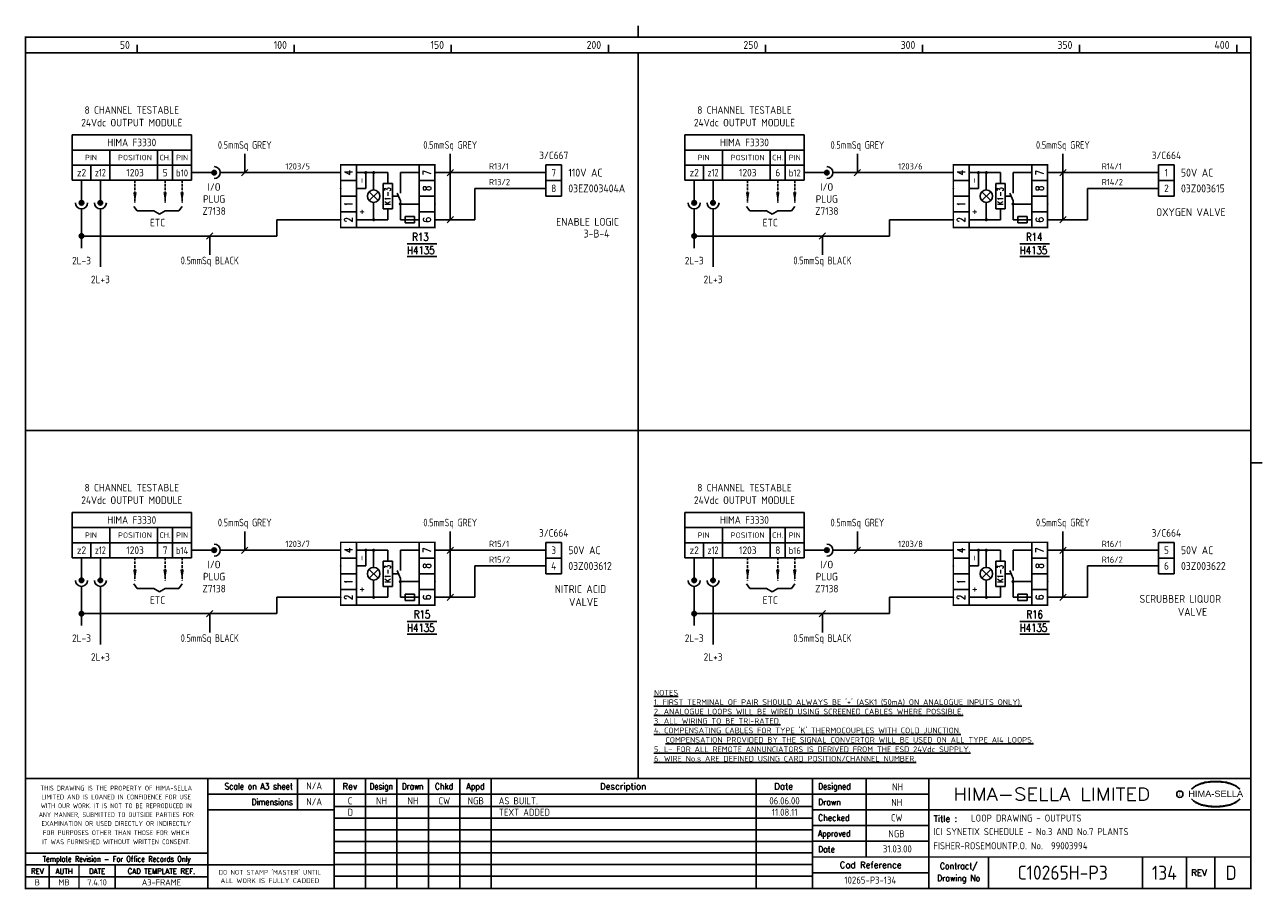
# Model space of a CAD drawing. Extents: x 14 to 408, y 0 to 275.
import ezdxf
from ezdxf.enums import TextEntityAlignment as Align

# ---------------------------------------------------------------- set-up
doc = ezdxf.new("R2010")
doc.units = 0
doc.header["$LTSCALE"] = 0.25
doc.header["$MEASUREMENT"] = 0
doc.header["$PDSIZE"] = 1
doc.linetypes.add('HIDDEN2', pattern=[4.7625, 3.175, -1.5875])
doc.layers.get('0').update_dxf_attribs({"color": 41, "linetype": 'CONTINUOUS'})
for name, color, linetype in [('00-DRG_FRAME', 12, 'CONTINUOUS'), ('01-DRAW', 7, 'CONTINUOUS'), ('02-TEXT', 2, 'CONTINUOUS'), ('051-TEXT', 2, 'CONTINUOUS'), ('117', 7, 'CONTINUOUS'), ('117-TEXT', 2, 'CONTINUOUS')]:
    doc.layers.add(name, color=color, linetype=linetype)
doc.styles.add('ARIAL', font='arial.ttf', dxfattribs={"height": 2.5})
doc.styles.add('ISO', font='iso.shx')
doc.styles.add('ROMAND', font='ROMAND')
doc.styles.add('romans', font='romans.shx', dxfattribs={"width": 0.8, "height": 2.5})

# ---------------------------------------------------------------- blocks, each defined once
blk = doc.blocks.new('A3-REVA')
at = {"layer": '051-TEXT', "style": 'ISO'}
for tag, p in [('DESIGNED', (292.01, 31.7)), ('A', (117.73, 27.28)), ('DES', (127.73, 27.28)), ('DRN', (137.73, 27.28)), ('CHKD', (147.73, 27.28)), ('APPD', (157.73, 27.28)), ('DATE', (256, 27.28)), ('DRAWN', (291.72, 26.77)), ('CHECKED', (291.72, 21.89)), ('APPD', (291.65, 16.79)), ('DATE', (291.92, 11.96))]:
    blk.add_attdef(tag, text='', height=2.25, dxfattribs=at).set_placement(p, align=Align.CENTER)
blk.add_attdef('DESCRIPTION', (165.03, 27.28), '', height=2.25, dxfattribs=at)
blk = doc.blocks.new('A3-REVB')
at = {"layer": '051-TEXT', "style": 'ISO'}
for tag, p in [('A', (124.85, -20.36)), ('DES', (134.85, -20.36)), ('DRN', (144.85, -20.36)), ('CHKD', (154.85, -20.36)), ('APPD', (164.85, -20.36)), ('DATE', (263.12, -20.36))]:
    blk.add_attdef(tag, text='', height=2.25, dxfattribs=at).set_placement(p, align=Align.CENTER)
blk.add_attdef('DESCRIPTION', (172.15, -20.36), '', height=2.25, dxfattribs=at)
blk = doc.blocks.new('A3-TITLE')
at = {"layer": '051-TEXT', "style": 'ISO'}
blk.add_attdef('TITLE_1', (315.46, 21.78), '', height=2.25, dxfattribs=at)
for tag, p in [('DRGNO', (376.96, 3.24)), ('REV.', (398.2, 3.24))]:
    blk.add_attdef(tag, text='', height=4.5, dxfattribs=at).set_placement(p, align=Align.CENTER)
blk = doc.blocks.new('A3-CONTRACT')
at = {"layer": '051-TEXT', "color": 41, "style": 'ISO'}
for tag, height, p in [('SCALE', 2.25, (106.71, 31.82)), ('DIMS', 2.25, (106.71, 26.8)), ('CAD-REF', 2.25, (283.73, 1.84)), ('CONTRACT', 4.5, (344.94, 3.1))]:
    blk.add_attdef(tag, text='', height=height, dxfattribs=at).set_placement(p, align=Align.CENTER)
for tag, p in [('TITLE_2', (303.86, 17.28)), ('TITLE_3', (303.79, 12.78))]:
    blk.add_attdef(tag, p, '', height=2.25, dxfattribs=at)

msp = doc.modelspace()

# ---------------------------------------------------------------- linework, layer by layer
for p, q in [((135.95, 205.65), (145.45, 205.65)), ((330.95, 205.65), (340.45, 205.65)), ((145.45, 201.65), (135.95, 201.65)), ((340.45, 201.65), (330.95, 201.65)), ((135.95, 85.46), (145.45, 85.46)), ((330.95, 85.46), (340.45, 85.46)), ((145.45, 81.46), (135.95, 81.46)), ((340.45, 81.46), (330.95, 81.46))]:
    msp.add_line(p, q)
at = {"layer": '00-DRG_FRAME'}
for p, q in [((50, 266.5), (50, 269)), ((100, 266.5), (100, 269)), ((150, 266.5), (150, 269)), ((200, 266.5), (200, 269)), ((250, 266.5), (250, 269)), ((300, 266.5), (300, 269)), ((350, 266.5), (350, 269)), ((400, 266.5), (400, 269)), ((101.01, 35.5), (101.01, 25.5)), ((122.7, 35.5), (122.7, 0.5)), ((132.7, 0.5), (132.7, 35.5)), ((142.7, 0.5), (142.7, 35.5)), ((152.7, 35.5), (152.7, 0.5)), ((162.7, 35.5), (162.7, 0.5)), ((247, 35.5), (247, 0.5)), ((282, 35.5), (282, 10.5)), ((265, 30.5), (302, 30.5)), ((265, 26.59), (112.7, 26.59)), ((302, 25.5), (265, 25.5)), ((265, 22.89), (112.7, 22.89)), ((265, 20.5), (302, 20.5)), ((265, 19.19), (112.7, 19.19)), ((265, 15.49), (112.7, 15.49)), ((302, 15.5), (265, 15.5)), ((265, 11.79), (112.7, 11.79)), ((265, 8.09), (112.7, 8.09)), ((321, 10.5), (321, 0.5)), ((370, 10.5), (370, 0.5)), ((384, 0.5), (384, 10.5)), ((393, 10.5), (393, 0.5)), ((72.5, 4.25), (14.5, 4.25)), ((265, 4.39), (112.7, 4.39)), ((302, 5.5), (265, 5.5))]:
    msp.add_line(p, q, dxfattribs=at)
at = {"layer": '00-DRG_FRAME', "const_width": 0.5}
for points in [[(209.5, 271.5), (209.5, 275.18)], [(209.5, 271.5), (209.5, 275.18)], [(14.5, 266.5), (404.5, 266.5)], [(209.5, 35.5), (209.5, 266.5)], [(14.5, 146.31), (404.5, 146.31)], [(404.5, 136), (408.18, 136)], [(404.5, 35.5), (14.5, 35.5)], [(72.5, 0.5), (72.5, 35.5)], [(112.7, 0.5), (112.7, 35.5)], [(265, 35.5), (265, 0.5)], [(302, 0.5), (302, 35.5)], [(265, 30.5), (72.5, 30.5)], [(112.7, 25.5), (72.5, 25.5)], [(404.5, 25.5), (302, 25.5)], [(14.5, 11.75), (72.5, 11.75)], [(14.5, 8), (72.5, 8)], [(22, 0.5), (22, 8)], [(31.5, 0.5), (31.5, 8)], [(43, 0.5), (43, 8)], [(112.7, 8), (72.5, 8)], [(265, 10.5), (404.5, 10.5)]]:
    msp.add_lwpolyline(points, dxfattribs=at)
msp.add_lwpolyline([(14.5, 0.5), (404.5, 0.5), (404.5, 271.5), (14.5, 271.5)], close=True, dxfattribs=at)
at = {"layer": '00-DRG_FRAME', "color": 3}
msp.add_circle((381.88, 30.5), 1, dxfattribs=at)
for centre, radius, start, end in [((390.6, 26.83), 7.24, 106.0532, 133.5024), ((390.88, 27.01), 7.3, 130.419, 136.057), ((390.11, 28.1), 5.98, 122.244, 131.6154), ((389.75, 28.78), 5.21, 111.8206, 122.8668), ((391.78, 24.7), 9.76, 107.5931, 113.9452), ((393.1, 18.5), 15.94, 89.2698, 106.3911), ((392.1, 23.52), 10.99, 96.0146, 107.3203), ((393.29, 16.31), 18.28, 92.8917, 97.3734), ((393.24, 18.86), 15.73, 89.7805, 93.1738), ((393.36, 18.86), 15.73, 86.8262, 90.2195), ((393.51, 18.5), 15.94, 73.6089, 90.7302), ((393.31, 16.31), 18.28, 82.6266, 87.1083), ((394.51, 23.52), 10.99, 72.6797, 83.9854), ((394.83, 24.7), 9.76, 66.0548, 72.4069), ((396, 26.83), 7.24, 46.4976, 73.9468), ((396.85, 28.78), 5.21, 57.1332, 68.1794), ((396.49, 28.1), 5.98, 48.3846, 57.756), ((395.73, 27.01), 7.3, 43.943, 49.581), ((390.88, 34.04), 7.3, 223.943, 229.581), ((390.6, 34.23), 7.24, 226.4976, 253.9468), ((390.11, 32.96), 5.98, 228.3846, 237.756), ((389.75, 32.28), 5.21, 237.1332, 248.1794), ((396, 34.23), 7.24, 286.0532, 313.5024), ((396.85, 32.28), 5.21, 291.8206, 302.8668), ((396.49, 32.96), 5.98, 302.244, 311.6154), ((395.73, 34.04), 7.3, 310.419, 316.057), ((391.78, 36.36), 9.76, 246.0548, 252.4069), ((393.1, 42.56), 15.94, 253.6089, 270.7302), ((392.1, 37.54), 10.99, 252.6797, 263.9854), ((393.29, 44.75), 18.28, 262.6266, 267.1083), ((393.24, 42.19), 15.73, 266.8262, 270.2195), ((393.51, 42.56), 15.94, 269.2698, 286.3911), ((393.36, 42.19), 15.73, 269.7805, 273.1738), ((393.31, 44.75), 18.28, 272.8917, 277.3734), ((394.51, 37.54), 10.99, 276.0146, 287.3203), ((394.83, 36.36), 9.76, 287.5931, 293.9452)]:
    msp.add_arc(centre, radius, start, end, dxfattribs=at)
at = {"layer": '01-DRAW'}
for p, q in [((119.79, 230.86), (119.79, 210.86)), ((139.79, 210.86), (139.79, 230.86)), ((314.79, 230.86), (314.79, 210.86)), ((334.79, 210.86), (334.79, 230.86)), ((114.79, 225.86), (119.79, 225.86)), ((129.79, 228.36), (119.79, 228.36)), ((122.79, 223.36), (122.79, 228.36)), ((125.29, 222.86), (125.29, 228.36)), ((128.29, 216.86), (128.29, 224.86)), ((128.29, 224.86), (131.29, 224.86)), ((129.79, 224.86), (129.79, 228.36)), ((131.29, 216.86), (131.29, 224.86)), ((139.79, 228.36), (133.79, 228.36)), ((133.79, 228.36), (133.79, 221.86)), ((139.79, 225.86), (144.79, 225.86)), ((309.79, 225.86), (314.79, 225.86)), ((324.79, 228.36), (314.79, 228.36)), ((317.79, 223.36), (317.79, 228.36)), ((320.29, 222.86), (320.29, 228.36)), ((323.29, 216.86), (323.29, 224.86)), ((323.29, 224.86), (326.29, 224.86)), ((324.79, 224.86), (324.79, 228.36)), ((326.29, 216.86), (326.29, 224.86)), ((328.79, 228.36), (328.79, 221.86)), ((334.79, 228.36), (328.79, 228.36)), ((334.79, 225.86), (339.79, 225.86)), ((119.79, 220.86), (114.79, 220.86)), ((119.79, 223.36), (122.79, 223.36)), ((123.87, 219.45), (126.7, 222.28)), ((126.7, 219.45), (123.87, 222.28)), ((131.29, 220.86), (133.19, 220.86)), ((133.79, 219.36), (132.79, 221.86)), ((139.79, 220.86), (144.79, 220.86)), ((314.79, 220.86), (309.79, 220.86)), ((314.79, 223.36), (317.79, 223.36)), ((318.87, 219.45), (321.7, 222.28)), ((321.7, 219.45), (318.87, 222.28)), ((326.29, 220.86), (328.19, 220.86)), ((328.79, 219.36), (327.79, 221.86)), ((334.79, 220.86), (339.79, 220.86)), ((125.29, 213.36), (125.29, 218.86)), ((128.29, 216.86), (131.29, 216.86)), ((129.79, 213.36), (129.79, 216.86)), ((133.79, 219.36), (133.79, 213.36)), ((139.79, 218.36), (133.79, 218.36)), ((320.29, 213.36), (320.29, 218.86)), ((323.29, 216.86), (326.29, 216.86)), ((324.79, 213.36), (324.79, 216.86)), ((328.79, 219.36), (328.79, 213.36)), ((334.79, 218.36), (328.79, 218.36)), ((119.79, 215.86), (114.79, 215.86)), ((119.79, 213.36), (129.79, 213.36)), ((133.79, 213.36), (139.79, 213.36)), ((135.29, 212.36), (135.29, 214.36)), ((135.29, 214.36), (138.29, 214.36)), ((138.29, 214.36), (138.29, 212.36)), ((139.79, 215.86), (144.79, 215.86)), ((314.79, 215.86), (309.79, 215.86)), ((314.79, 213.36), (324.79, 213.36)), ((328.79, 213.36), (334.79, 213.36)), ((330.29, 212.36), (330.29, 214.36)), ((330.29, 214.36), (333.29, 214.36)), ((333.29, 214.36), (333.29, 212.36)), ((334.79, 215.86), (339.79, 215.86)), ((138.29, 212.36), (135.29, 212.36)), ((333.29, 212.36), (330.29, 212.36)), ((119.79, 110.67), (119.79, 90.67)), ((139.79, 90.67), (139.79, 110.67)), ((314.79, 110.67), (314.79, 90.67)), ((334.79, 90.67), (334.79, 110.67)), ((129.79, 108.17), (119.79, 108.17)), ((122.79, 103.17), (122.79, 108.17)), ((125.29, 102.67), (125.29, 108.17)), ((129.79, 104.67), (129.79, 108.17)), ((133.79, 108.17), (133.79, 101.67)), ((139.79, 108.17), (133.79, 108.17)), ((324.79, 108.17), (314.79, 108.17)), ((317.79, 103.17), (317.79, 108.17)), ((320.29, 102.67), (320.29, 108.17)), ((324.79, 104.67), (324.79, 108.17)), ((334.79, 108.17), (328.79, 108.17)), ((328.79, 108.17), (328.79, 101.67)), ((114.79, 105.67), (119.79, 105.67)), ((119.79, 103.17), (122.79, 103.17)), ((128.29, 96.67), (128.29, 104.67)), ((128.29, 104.67), (131.29, 104.67)), ((131.29, 96.67), (131.29, 104.67)), ((139.79, 105.67), (144.79, 105.67)), ((309.79, 105.67), (314.79, 105.67)), ((314.79, 103.17), (317.79, 103.17)), ((323.29, 96.67), (323.29, 104.67)), ((323.29, 104.67), (326.29, 104.67)), ((326.29, 96.67), (326.29, 104.67)), ((334.79, 105.67), (339.79, 105.67)), ((119.79, 100.67), (114.79, 100.67)), ((123.87, 99.25), (126.7, 102.08)), ((126.7, 99.25), (123.87, 102.08)), ((125.29, 93.17), (125.29, 98.67)), ((131.29, 100.67), (133.19, 100.67)), ((133.79, 99.17), (132.79, 101.67)), ((133.79, 99.17), (133.79, 93.17)), ((139.79, 100.67), (144.79, 100.67)), ((314.79, 100.67), (309.79, 100.67)), ((321.7, 99.25), (318.87, 102.08)), ((318.87, 99.25), (321.7, 102.08)), ((320.29, 93.17), (320.29, 98.67)), ((326.29, 100.67), (328.19, 100.67)), ((328.79, 99.17), (327.79, 101.67)), ((328.79, 99.17), (328.79, 93.17)), ((334.79, 100.67), (339.79, 100.67)), ((119.79, 95.67), (114.79, 95.67)), ((128.29, 96.67), (131.29, 96.67)), ((129.79, 93.17), (129.79, 96.67)), ((139.79, 98.17), (133.79, 98.17)), ((139.79, 95.67), (144.79, 95.67)), ((314.79, 95.67), (309.79, 95.67)), ((323.29, 96.67), (326.29, 96.67)), ((324.79, 93.17), (324.79, 96.67)), ((334.79, 98.17), (328.79, 98.17)), ((334.79, 95.67), (339.79, 95.67)), ((119.79, 93.17), (129.79, 93.17)), ((133.79, 93.17), (139.79, 93.17)), ((135.29, 92.17), (135.29, 94.17)), ((135.29, 94.17), (138.29, 94.17)), ((138.29, 92.17), (135.29, 92.17)), ((138.29, 94.17), (138.29, 92.17)), ((314.79, 93.17), (324.79, 93.17)), ((328.79, 93.17), (334.79, 93.17)), ((330.29, 94.17), (333.29, 94.17)), ((330.29, 92.17), (330.29, 94.17)), ((333.29, 92.17), (330.29, 92.17)), ((333.29, 94.17), (333.29, 92.17))]:
    msp.add_line(p, q, dxfattribs=at)
at = {"layer": '01-DRAW', "const_width": 0.5}
for points in [[(144.79, 210.86), (144.79, 230.86), (114.79, 230.86), (114.79, 210.86)], [(339.79, 210.86), (339.79, 230.86), (309.79, 230.86), (309.79, 210.86)], [(144.79, 90.67), (144.79, 110.67), (114.79, 110.67), (114.79, 90.67)], [(339.79, 90.67), (339.79, 110.67), (309.79, 110.67), (309.79, 90.67)]]:
    msp.add_lwpolyline(points, close=True, dxfattribs=at)
for points in [[(122.79, 228.11, 1), (122.79, 228.61, 1)], [(125.29, 228.11, 1), (125.29, 228.61, 1)], [(317.79, 228.11, 1), (317.79, 228.61, 1)], [(320.29, 228.11, 1), (320.29, 228.61, 1)], [(133.79, 218.11, 1), (133.79, 218.61, 1)], [(328.79, 218.11, 1), (328.79, 218.61, 1)], [(125.29, 213.11, 1), (125.29, 213.61, 1)], [(320.29, 213.11, 1), (320.29, 213.61, 1)], [(122.79, 107.92, 1), (122.79, 108.42, 1)], [(125.29, 107.92, 1), (125.29, 108.42, 1)], [(317.79, 107.92, 1), (317.79, 108.42, 1)], [(320.29, 107.92, 1), (320.29, 108.42, 1)], [(133.79, 97.92, 1), (133.79, 98.42, 1)], [(328.79, 97.92, 1), (328.79, 98.42, 1)], [(125.29, 92.92, 1), (125.29, 93.42, 1)], [(320.29, 92.92, 1), (320.29, 93.42, 1)]]:
    msp.add_lwpolyline(points, format="xyb", close=True, dxfattribs=at)
at = {"layer": '01-DRAW'}
for centre in [(125.29, 220.86), (320.29, 220.86), (125.29, 100.67), (320.29, 100.67)]:
    msp.add_circle(centre, 2, dxfattribs=at)
for p in [(114.79, 223.36), (309.79, 223.36), (114.79, 213.36), (309.79, 213.36), (114.79, 103.17), (309.79, 103.17), (114.79, 93.17), (309.79, 93.17)]:
    msp.add_point(p, dxfattribs=at)
at = {"layer": '02-TEXT'}
for p in [(144.79, 218.36), (339.79, 218.36), (144.79, 98.17), (339.79, 98.17)]:
    msp.add_point(p, dxfattribs=at)
at = {"layer": '117'}
for p, q in [((29.32, 240.36), (29.32, 225.96)), ((67.32, 240.36), (29.32, 240.36)), ((67.32, 240.36), (67.32, 225.96)), ((262.32, 240.36), (224.32, 240.36)), ((224.32, 240.36), (224.32, 225.96)), ((262.32, 240.36), (262.32, 225.96)), ((67.32, 235.56), (29.32, 235.56)), ((41.32, 235.56), (41.32, 225.96)), ((56.52, 235.56), (56.52, 225.96)), ((61.32, 235.56), (61.32, 225.96)), ((262.32, 235.56), (224.32, 235.56)), ((236.32, 235.56), (236.32, 225.96)), ((251.52, 235.56), (251.52, 225.96)), ((256.32, 235.56), (256.32, 225.96)), ((67.32, 230.76), (29.32, 230.76)), ((35.32, 230.76), (35.32, 225.96)), ((180.11, 230.86), (180.11, 225.86)), ((185.11, 230.86), (180.11, 230.86)), ((185.11, 225.86), (185.11, 230.86)), ((262.32, 230.76), (224.32, 230.76)), ((230.32, 230.76), (230.32, 225.96)), ((380.11, 230.86), (375.11, 230.86)), ((375.11, 230.86), (375.11, 225.86)), ((380.11, 225.86), (380.11, 230.86)), ((67.32, 225.96), (29.32, 225.96)), ((32.32, 225.96), (32.32, 218.76)), ((38.32, 225.96), (38.32, 218.76)), ((67.32, 228.36), (74.52, 228.36)), ((76.44, 228.36), (114.79, 228.36)), ((144.79, 228.36), (180.11, 228.36)), ((185.11, 225.86), (180.11, 225.86)), ((185.11, 225.86), (180.11, 225.86)), ((180.11, 225.86), (180.11, 220.86)), ((185.11, 220.86), (185.11, 225.86)), ((262.32, 225.96), (224.32, 225.96)), ((227.32, 225.96), (227.32, 218.76)), ((233.32, 225.96), (233.32, 218.76)), ((262.32, 228.36), (269.52, 228.36)), ((271.44, 228.36), (309.79, 228.36)), ((339.79, 228.36), (375.11, 228.36)), ((375.11, 225.86), (375.11, 220.86)), ((380.11, 225.86), (375.11, 225.86)), ((380.11, 225.86), (375.11, 225.86)), ((380.11, 220.86), (380.11, 225.86)), ((157.55, 213.36), (157.55, 223.36)), ((180.11, 223.36), (157.55, 223.36)), ((185.11, 220.86), (180.11, 220.86)), ((375.11, 223.36), (352.55, 223.36)), ((352.55, 213.36), (352.55, 223.36)), ((380.11, 220.86), (375.11, 220.86)), ((32.32, 216.84), (32.32, 204.36)), ((38.32, 216.84), (38.32, 198.36)), ((48.92, 217.62), (50, 216.18)), ((64.32, 217.62), (63.24, 216.18)), ((227.32, 216.84), (227.32, 204.36)), ((233.32, 216.84), (233.32, 198.36)), ((243.92, 217.62), (245, 216.18)), ((259.32, 217.62), (258.24, 216.18)), ((50, 216.18), (55.32, 216.18)), ((55.32, 216.18), (57.12, 215.1)), ((58.92, 216.18), (57.12, 215.1)), ((63.24, 216.18), (58.92, 216.18)), ((94.52, 208.18), (94.52, 213.36)), ((114.79, 213.36), (94.52, 213.36)), ((144.79, 213.36), (157.55, 213.36)), ((245, 216.18), (250.32, 216.18)), ((250.32, 216.18), (252.12, 215.1)), ((253.92, 216.18), (252.12, 215.1)), ((258.24, 216.18), (253.92, 216.18)), ((309.79, 213.36), (289.52, 213.36)), ((289.52, 208.18), (289.52, 213.36)), ((339.79, 213.36), (352.55, 213.36)), ((32.32, 208.18), (94.52, 208.18)), ((227.32, 208.18), (289.52, 208.18)), ((67.32, 120.17), (29.32, 120.17)), ((29.32, 120.17), (29.32, 105.77)), ((67.32, 120.17), (67.32, 105.77)), ((262.32, 120.17), (224.32, 120.17)), ((224.32, 120.17), (224.32, 105.77)), ((262.32, 120.17), (262.32, 105.77)), ((67.32, 115.37), (29.32, 115.37)), ((41.32, 115.37), (41.32, 105.77)), ((56.52, 115.37), (56.52, 105.77)), ((61.32, 115.37), (61.32, 105.77)), ((262.32, 115.37), (224.32, 115.37)), ((236.32, 115.37), (236.32, 105.77)), ((251.52, 115.37), (251.52, 105.77)), ((256.32, 115.37), (256.32, 105.77)), ((67.32, 110.57), (29.32, 110.57)), ((35.32, 110.57), (35.32, 105.77)), ((185.11, 110.67), (180.11, 110.67)), ((180.11, 110.67), (180.11, 105.67)), ((185.11, 105.67), (185.11, 110.67)), ((262.32, 110.57), (224.32, 110.57)), ((230.32, 110.57), (230.32, 105.77)), ((380.11, 110.67), (375.11, 110.67)), ((375.11, 110.67), (375.11, 105.67)), ((380.11, 105.67), (380.11, 110.67)), ((67.32, 108.17), (74.52, 108.17)), ((76.44, 108.17), (114.79, 108.17)), ((144.79, 108.17), (180.11, 108.17)), ((262.32, 108.17), (269.52, 108.17)), ((271.44, 108.17), (309.79, 108.17)), ((339.79, 108.17), (375.11, 108.17)), ((67.32, 105.77), (29.32, 105.77)), ((32.32, 105.77), (32.32, 98.57)), ((38.32, 105.77), (38.32, 98.57)), ((180.11, 103.17), (157.55, 103.17)), ((157.55, 93.17), (157.55, 103.17)), ((180.11, 105.67), (180.11, 100.67)), ((185.11, 105.67), (180.11, 105.67)), ((185.11, 105.67), (180.11, 105.67)), ((185.11, 100.67), (185.11, 105.67)), ((262.32, 105.77), (224.32, 105.77)), ((227.32, 105.77), (227.32, 98.57)), ((233.32, 105.77), (233.32, 98.57)), ((375.11, 103.17), (352.55, 103.17)), ((352.55, 93.17), (352.55, 103.17)), ((375.11, 105.67), (375.11, 100.67)), ((380.11, 105.67), (375.11, 105.67)), ((380.11, 105.67), (375.11, 105.67)), ((380.11, 100.67), (380.11, 105.67)), ((185.11, 100.67), (180.11, 100.67)), ((380.11, 100.67), (375.11, 100.67)), ((32.32, 96.65), (32.32, 84.17)), ((38.32, 96.65), (38.32, 78.17)), ((48.92, 97.43), (50, 95.99)), ((50, 95.99), (55.32, 95.99)), ((55.32, 95.99), (57.12, 94.91)), ((58.92, 95.99), (57.12, 94.91)), ((63.24, 95.99), (58.92, 95.99)), ((64.32, 97.43), (63.24, 95.99)), ((227.32, 96.65), (227.32, 84.17)), ((233.32, 96.65), (233.32, 78.17)), ((243.92, 97.43), (245, 95.99)), ((245, 95.99), (250.32, 95.99)), ((250.32, 95.99), (252.12, 94.91)), ((253.92, 95.99), (252.12, 94.91)), ((258.24, 95.99), (253.92, 95.99)), ((259.32, 97.43), (258.24, 95.99)), ((114.79, 93.17), (94.52, 93.17)), ((94.52, 87.99), (94.52, 93.17)), ((144.79, 93.17), (157.55, 93.17)), ((309.79, 93.17), (289.52, 93.17)), ((289.52, 87.99), (289.52, 93.17)), ((339.79, 93.17), (352.55, 93.17)), ((32.32, 87.99), (94.52, 87.99)), ((227.32, 87.99), (289.52, 87.99))]:
    msp.add_line(p, q, dxfattribs=at)
at = {"layer": '117', "color": 3}
for p, q in [((84.27, 228.36), (84.27, 234.36)), ((149.67, 213.36), (149.67, 234.36)), ((279.27, 228.36), (279.27, 234.36)), ((344.67, 213.36), (344.67, 234.36)), ((83.27, 227.36), (85.27, 229.36)), ((148.67, 227.36), (150.67, 229.36)), ((278.27, 227.36), (280.27, 229.36)), ((343.67, 227.36), (345.67, 229.36)), ((148.67, 212.36), (150.67, 214.36)), ((343.67, 212.36), (345.67, 214.36)), ((72.13, 207.18), (74.13, 209.18)), ((267.13, 207.18), (269.13, 209.18)), ((73.13, 202.18), (73.13, 208.18)), ((268.13, 202.18), (268.13, 208.18)), ((84.27, 108.17), (84.27, 114.17)), ((149.67, 93.17), (149.67, 114.17)), ((279.27, 108.17), (279.27, 114.17)), ((344.67, 93.17), (344.67, 114.17)), ((83.27, 107.17), (85.27, 109.17)), ((148.67, 107.17), (150.67, 109.17)), ((278.27, 107.17), (280.27, 109.17)), ((343.67, 107.17), (345.67, 109.17)), ((148.67, 92.17), (150.67, 94.17)), ((343.67, 92.17), (345.67, 94.17)), ((72.13, 86.99), (74.13, 88.99)), ((73.13, 81.99), (73.13, 87.99)), ((267.13, 86.99), (269.13, 88.99)), ((268.13, 81.99), (268.13, 87.99))]:
    msp.add_line(p, q, dxfattribs=at)
at = {"layer": '117', "linetype": 'HIDDEN2'}
for p, q in [((49.32, 225.96), (49.32, 218.76)), ((58.92, 225.96), (58.92, 218.76)), ((64.32, 225.96), (64.32, 218.76)), ((244.32, 225.96), (244.32, 218.76)), ((253.92, 225.96), (253.92, 218.76)), ((259.32, 225.96), (259.32, 218.76)), ((49.32, 105.77), (49.32, 98.57)), ((58.92, 105.77), (58.92, 98.57)), ((64.32, 105.77), (64.32, 98.57)), ((244.32, 105.77), (244.32, 98.57)), ((253.92, 105.77), (253.92, 98.57)), ((259.32, 105.77), (259.32, 98.57))]:
    msp.add_line(p, q, dxfattribs=at)
at = {"layer": '117'}
for centre, radius in [((74.52, 228.36), 0.72), ((74.52, 228.36), 0.624), ((74.52, 228.36), 0.528), ((74.52, 228.36), 0.432), ((74.52, 228.36), 0.336), ((269.52, 228.36), 0.72), ((269.52, 228.36), 0.624), ((269.52, 228.36), 0.528), ((269.52, 228.36), 0.432), ((269.52, 228.36), 0.336), ((74.52, 228.36), 0.24), ((74.52, 228.36), 0.144), ((74.52, 228.36), 0.048), ((269.52, 228.36), 0.24), ((269.52, 228.36), 0.144), ((269.52, 228.36), 0.048), ((32.32, 218.76), 0.72), ((32.32, 218.76), 0.624), ((32.32, 218.76), 0.528), ((32.32, 218.76), 0.432), ((32.32, 218.76), 0.336), ((32.32, 218.76), 0.24), ((32.32, 218.76), 0.144), ((32.32, 218.76), 0.048), ((38.32, 218.76), 0.72), ((38.32, 218.76), 0.624), ((38.32, 218.76), 0.528), ((38.32, 218.76), 0.432), ((38.32, 218.76), 0.336), ((38.32, 218.76), 0.24), ((38.32, 218.76), 0.144), ((38.32, 218.76), 0.048), ((227.32, 218.76), 0.72), ((227.32, 218.76), 0.624), ((227.32, 218.76), 0.528), ((227.32, 218.76), 0.432), ((227.32, 218.76), 0.336), ((227.32, 218.76), 0.24), ((227.32, 218.76), 0.144), ((227.32, 218.76), 0.048), ((233.32, 218.76), 0.72), ((233.32, 218.76), 0.624), ((233.32, 218.76), 0.528), ((233.32, 218.76), 0.432), ((233.32, 218.76), 0.336), ((233.32, 218.76), 0.24), ((233.32, 218.76), 0.144), ((233.32, 218.76), 0.048), ((32.32, 208.18), 0.72), ((32.32, 208.18), 0.624), ((32.32, 208.18), 0.528), ((32.32, 208.18), 0.432), ((32.32, 208.18), 0.336), ((32.32, 208.18), 0.24), ((32.32, 208.18), 0.144), ((32.32, 208.18), 0.048), ((227.32, 208.18), 0.72), ((227.32, 208.18), 0.624), ((227.32, 208.18), 0.528), ((227.32, 208.18), 0.432), ((227.32, 208.18), 0.336), ((227.32, 208.18), 0.24), ((227.32, 208.18), 0.144), ((227.32, 208.18), 0.048), ((74.52, 108.17), 0.72), ((74.52, 108.17), 0.624), ((74.52, 108.17), 0.528), ((74.52, 108.17), 0.432), ((74.52, 108.17), 0.336), ((74.52, 108.17), 0.24), ((74.52, 108.17), 0.144), ((74.52, 108.17), 0.048), ((269.52, 108.17), 0.72), ((269.52, 108.17), 0.624), ((269.52, 108.17), 0.528), ((269.52, 108.17), 0.432), ((269.52, 108.17), 0.336), ((269.52, 108.17), 0.24), ((269.52, 108.17), 0.144), ((269.52, 108.17), 0.048), ((32.32, 98.57), 0.72), ((32.32, 98.57), 0.624), ((32.32, 98.57), 0.528), ((32.32, 98.57), 0.432), ((32.32, 98.57), 0.336), ((32.32, 98.57), 0.24), ((32.32, 98.57), 0.144), ((32.32, 98.57), 0.048), ((38.32, 98.57), 0.72), ((38.32, 98.57), 0.624), ((38.32, 98.57), 0.528), ((38.32, 98.57), 0.432), ((38.32, 98.57), 0.336), ((38.32, 98.57), 0.24), ((38.32, 98.57), 0.144), ((38.32, 98.57), 0.048), ((227.32, 98.57), 0.72), ((227.32, 98.57), 0.624), ((227.32, 98.57), 0.528), ((227.32, 98.57), 0.432), ((227.32, 98.57), 0.336), ((227.32, 98.57), 0.24), ((227.32, 98.57), 0.144), ((227.32, 98.57), 0.048), ((233.32, 98.57), 0.72), ((233.32, 98.57), 0.624), ((233.32, 98.57), 0.528), ((233.32, 98.57), 0.432), ((233.32, 98.57), 0.336), ((233.32, 98.57), 0.24), ((233.32, 98.57), 0.144), ((233.32, 98.57), 0.048), ((32.32, 87.99), 0.72), ((32.32, 87.99), 0.624), ((32.32, 87.99), 0.528), ((32.32, 87.99), 0.432), ((32.32, 87.99), 0.336), ((32.32, 87.99), 0.24), ((32.32, 87.99), 0.144), ((32.32, 87.99), 0.048), ((227.32, 87.99), 0.72), ((227.32, 87.99), 0.624), ((227.32, 87.99), 0.528), ((227.32, 87.99), 0.432), ((227.32, 87.99), 0.336), ((227.32, 87.99), 0.24), ((227.32, 87.99), 0.144), ((227.32, 87.99), 0.048)]:
    msp.add_circle(centre, radius, dxfattribs=at)
for centre, start, end in [((74.52, 228.36), 270, 90), ((269.52, 228.36), 270, 90), ((32.32, 218.76), 180, 0), ((38.32, 218.76), 180, 0), ((227.32, 218.76), 180, 0), ((233.32, 218.76), 180, 0), ((74.52, 108.17), 270, 90), ((269.52, 108.17), 270, 90), ((32.32, 98.57), 180, 0), ((38.32, 98.57), 180, 0), ((227.32, 98.57), 180, 0), ((233.32, 98.57), 180, 0)]:
    msp.add_arc(centre, 1.92, start, end, dxfattribs=at)
for points in [[(49.88, 222.12), (48.76, 222.12), (49.32, 218.76)], [(59.48, 222.12), (58.36, 222.12), (58.92, 218.76)], [(64.88, 222.12), (63.76, 222.12), (64.32, 218.76)], [(244.88, 222.12), (243.76, 222.12), (244.32, 218.76)], [(254.48, 222.12), (253.36, 222.12), (253.92, 218.76)], [(259.88, 222.12), (258.76, 222.12), (259.32, 218.76)], [(49.88, 101.93), (48.76, 101.93), (49.32, 98.57)], [(59.48, 101.93), (58.36, 101.93), (58.92, 98.57)], [(64.88, 101.93), (63.76, 101.93), (64.32, 98.57)], [(244.88, 101.93), (243.76, 101.93), (244.32, 98.57)], [(254.48, 101.93), (253.36, 101.93), (253.92, 98.57)], [(259.88, 101.93), (258.76, 101.93), (259.32, 98.57)]]:
    msp.add_solid(points, dxfattribs=at)

# ---------------------------------------------------------------- block references
at = {"layer": '00-DRG_FRAME'}
for name, p, values in [('A3-CONTRACT', (-0.35, 0.19), {'TITLE_2': 'ICI SYNETIX SCHEDULE - No.3 AND No.7 PLANTS', 'TITLE_3': 'FISHER-ROSEMOUNTP.O. No.  99003994', 'CAD-REF': '10265-P3-134', 'CONTRACT': 'C10265H-P3', 'SCALE': 'N/A', 'DIMS': 'N/A'}), ('A3-REVB', (-7, 43.98), {'A': 'D', 'DESCRIPTION': 'TEXT ADDED', 'DATE': '11.08.11'}), ('A3-TITLE', (0, 0), {'TITLE_1': 'LOOP DRAWING - OUTPUTS', 'DRGNO': '134', 'REV.': 'D'})]:
    msp.add_blockref(name, p, dxfattribs=at).add_auto_attribs(values)
ref = msp.add_blockref('A3-REVA', (0.06, 0), dxfattribs=at)
ref.add_attrib('A', 'C', dxfattribs={"layer": '051-TEXT', "height": 2.25, "style": 'ISO'}).set_placement((117.79, 27.28), align=Align.CENTER)
ref.add_attrib('DES', 'NH', dxfattribs={"layer": '051-TEXT', "height": 2.25, "style": 'ISO'}).set_placement((127.79, 27.28), align=Align.CENTER)
ref.add_attrib('DRN', 'NH', dxfattribs={"layer": '051-TEXT', "height": 2.25, "style": 'ISO'}).set_placement((137.79, 27.28), align=Align.CENTER)
ref.add_attrib('CHKD', 'CW', dxfattribs={"layer": '051-TEXT', "height": 2.25, "style": 'ISO'}).set_placement((147.79, 27.28), align=Align.CENTER)
ref.add_attrib('APPD', 'NGB', dxfattribs={"layer": '051-TEXT', "height": 2.25, "style": 'ISO'}).set_placement((157.79, 27.28), align=Align.CENTER)
ref.add_attrib('DESCRIPTION', 'AS BUILT.', (165.09, 27.28), dxfattribs={"layer": '051-TEXT', "height": 2.25, "style": 'ISO'})
ref.add_attrib('DATE', '06.06.00', dxfattribs={"layer": '051-TEXT', "height": 2.25, "style": 'ISO'}).set_placement((256.06, 27.28), align=Align.CENTER)
ref.add_attrib('DESIGNED', 'NH', dxfattribs={"layer": '051-TEXT', "height": 2.25, "style": 'ISO'}).set_placement((292.06, 31.7), align=Align.CENTER)
ref.add_attrib('DRAWN', 'NH', dxfattribs={"layer": '051-TEXT', "height": 2.25, "style": 'ISO'}).set_placement((291.78, 26.77), align=Align.CENTER)
ref.add_attrib('CHECKED', 'CW', dxfattribs={"layer": '051-TEXT', "height": 2.25, "style": 'ISO'}).set_placement((291.78, 21.89), align=Align.CENTER)
ref.add_attrib('APPD', 'NGB', dxfattribs={"layer": '051-TEXT', "height": 2.25, "style": 'ISO'}).set_placement((291.71, 16.79), align=Align.CENTER)
ref.add_attrib('DATE', '31.03.00', dxfattribs={"layer": '051-TEXT', "height": 2.25, "style": 'ISO'}).set_placement((291.97, 11.96), align=Align.CENTER)

# ---------------------------------------------------------------- texts
at = {"layer": '00-DRG_FRAME', "style": 'ISO'}
for s, p in [('50', (47.69, 267.75)), ('100', (97.69, 267.75)), ('150', (147.69, 267.75)), ('200', (197.69, 267.75)), ('250', (247.69, 267.75)), ('300', (297.69, 267.75)), ('350', (347.69, 267.75)), ('400', (397.69, 267.75))]:
    msp.add_text(s, height=2.5, dxfattribs=at).set_placement(p, align=Align.RIGHT)
at = {"layer": '00-DRG_FRAME', "color": 3, "style": 'ISO'}
for s, width, p in [('THIS DRAWING IS THE PROPERTY OF HIMA-SELLA', 0.9, (43.36, 32.44)), ("DO NOT STAMP 'MASTER' UNTIL", 0.95, (92.25, 5.79))]:
    msp.add_text(s, height=1.53, dxfattribs=dict(at, width=width)).set_placement(p, align=Align.MIDDLE)
at = {"layer": '00-DRG_FRAME', "color": 4, "style": 'ROMAND', "width": 0.87}
for s, p in [('Scale on A3 sheet', (99.54, 32)), ('Dimensions', (99.54, 27.01))]:
    msp.add_text(s, height=2, dxfattribs=at).set_placement(p, align=Align.RIGHT)
at = {"layer": '00-DRG_FRAME', "color": 4, "style": 'ROMAND'}
for s, p in [('Rev', (117.7, 32)), ('Description', (204.69, 32)), ('Date', (255.79, 32))]:
    msp.add_text(s, height=2, dxfattribs=at).set_placement(p, align=Align.CENTER)
for s, width, p in [('Design', 0.85, (127.7, 32)), ('Drawn', 0.85, (137.7, 32)), ('Chkd', 0.9, (147.7, 32)), ('Appd', 0.9, (157.7, 32))]:
    msp.add_text(s, height=2, dxfattribs=dict(at, width=width)).set_placement(p, align=Align.CENTER)
for s, width, p in [('Designed', 0.87, (266.75, 32)), ('Drawn', 0.9, (266.75, 27)), ('Checked', 0.9, (266.75, 22)), ('Approved', 0.85, (266.75, 17)), ('Date', 0.9, (266.75, 12))]:
    msp.add_text(s, height=2, dxfattribs=dict(at, width=width)).set_placement(p)
at = {"layer": '00-DRG_FRAME', "style": 'ROMAND', "width": 1.15}
msp.add_text('HIMA-SELLA LIMITED', height=4, dxfattribs=at).set_placement((341.1, 30.5), align=Align.MIDDLE)
at = {"layer": '00-DRG_FRAME', "style": 'ARIAL', "width": 1.05}
msp.add_text('HIMA-SELLA', height=2, dxfattribs=at).set_placement((393.3, 29.63), align=Align.CENTER)
at = {"layer": '00-DRG_FRAME', "color": 3, "style": 'ISO'}
for s, width, p in [('LIMITED AND IS LOANED IN CONFIDENCE FOR USE', 0.9, (43.36, 29.62)), ('WITH OUR WORK. IT IS NOT TO BE REPRODUCED IN', 0.87, (43.36, 26.81)), ('ANY MANNER, SUBMITTED TO OUTSIDE PARTIES FOR', 0.87, (43.36, 23.99)), ('EXAMINATION OR USED DIRECTLY OR INDIRECTLY', 0.9, (43.36, 21.18)), ('IT WAS FURNISHED WITHOUT WRITTEN CONSENT.', 0.9, (43.36, 15.35)), ('FOR PURPOSES OTHER THAN THOSE FOR WHICH', 0.9, (43.36, 18.27))]:
    msp.add_text(s, height=1.53, dxfattribs=dict(at, width=width)).set_placement(p, align=Align.MIDDLE_CENTER)
at = {"layer": '00-DRG_FRAME', "color": 3, "style": 'ISO', "width": 0.9}
msp.add_text('C', height=1, dxfattribs=at).set_placement((381.84, 30), align=Align.CENTER)
at = {"layer": '00-DRG_FRAME', "color": 4, "style": 'ROMAND'}
msp.add_text('Title :', height=2, dxfattribs=at).set_placement((303.5, 21.75))
for s, height, width, p in [('Template Revision - For Office Records Only', 1.8, 0.85, (43.5, 9.62)), ('Contract/', 2, 0.9, (311.5, 7.5)), ('REV', 1.8, 0.9, (18.25, 6)), ('AUTH', 1.8, 0.9, (26.75, 6)), ('DATE', 1.8, 0.9, (37.25, 6)), ('CAD TEMPLATE REF.', 1.8, 0.9, (57.75, 6)), ('Drawing No', 2, 0.9, (311.5, 3.5))]:
    msp.add_text(s, height=height, dxfattribs=dict(at, width=width)).set_placement(p, align=Align.MIDDLE)
for s, p in [('Cad Reference', (283.5, 8)), ('REV', (388, 5.5))]:
    msp.add_text(s, height=2, dxfattribs=at).set_placement(p, align=Align.MIDDLE)
at = {"layer": '00-DRG_FRAME', "color": 41, "style": 'ISO'}
for s, p in [('B', (18.25, 1.45)), ('MB', (26.75, 1.45)), ('7.4.10', (37.25, 1.45)), ('A3-FRAME', (57.75, 1.45))]:
    msp.add_text(s, height=2, dxfattribs=at).set_placement(p, align=Align.CENTER)
at = {"layer": '00-DRG_FRAME', "color": 3, "style": 'ISO'}
msp.add_text('ALL WORK IS FULLY CADDED', height=1.53, dxfattribs=at).set_placement((92.25, 2.98), align=Align.MIDDLE_CENTER)
at = {"layer": '01-DRAW', "style": 'ISO'}
for s, p in [('-', (121.29, 225.86)), ('-', (316.29, 225.86)), ('+', (121.29, 215.86)), ('+', (316.29, 215.86)), ('-', (121.29, 105.67)), ('-', (316.29, 105.67)), ('+', (121.29, 95.67)), ('+', (316.29, 95.67))]:
    msp.add_text(s, height=3, rotation=90, dxfattribs=at).set_placement(p, align=Align.MIDDLE)
at = {"layer": '01-DRAW', "insert": (214.51, 63.71), "char_height": 1.8, "width": 133.83, "attachment_point": 1, "style": 'ISO'}
msp.add_mtext("{\\Fiso.shx;\\LNOTES\\P1. FIRST TERMINAL OF PAIR SHOULD ALWAYS BE '+' (ASK1 (50mA) ON ANALOGUE INPUTS ONLY).\\P2. ANALOGUE LOOPS WILL BE WIRED USING SCREENED CABLES WHERE POSSIBLE.\\P3. ALL WIRING TO BE TRI-RATED.\\P4. COMPENSATING CABLES FOR TYPE 'K' THERMOCOUPLES WITH COLD JUNCTION.\\P   COMPENSATION PROVIDED BY THE SIGNAL CONVERTOR WILL BE USED ON ALL TYPE AI4 LOOPS.\\P5. L- FOR ALL REMOTE ANNUNCIATORS IS DERIVED FROM THE ESD 24Vdc SUPPLY.\\P6. WIRE No.s ARE DEFINED USING CARD POSITION/CHANNEL NUMBER.}", dxfattribs=at)
at = {"layer": '02-TEXT', "style": 'romans', "width": 0.8}
for s, height, p in [('4', 2.5, (117.29, 228.36)), ('7', 2.5, (142.29, 228.36)), ('4', 2.5, (312.29, 228.36)), ('7', 2.5, (337.29, 228.36)), ('K1-3', 1.8, (129.79, 220.86)), ('8', 2.5, (142.29, 223.36)), ('K1-3', 1.8, (324.79, 220.86)), ('8', 2.5, (337.29, 223.36)), ('1', 2.5, (117.29, 218.36)), ('1', 2.5, (312.29, 218.36)), ('2', 2.5, (117.29, 213.36)), ('6', 2.5, (142.29, 213.36)), ('2', 2.5, (312.29, 213.36)), ('6', 2.5, (337.29, 213.36)), ('4', 2.5, (117.29, 108.17)), ('7', 2.5, (142.29, 108.17)), ('4', 2.5, (312.29, 108.17)), ('7', 2.5, (337.29, 108.17)), ('K1-3', 1.8, (129.79, 100.67)), ('8', 2.5, (142.29, 103.17)), ('K1-3', 1.8, (324.79, 100.67)), ('8', 2.5, (337.29, 103.17)), ('1', 2.5, (117.29, 98.17)), ('1', 2.5, (312.29, 98.17)), ('2', 2.5, (117.29, 93.17)), ('6', 2.5, (142.29, 93.17)), ('2', 2.5, (312.29, 93.17)), ('6', 2.5, (337.29, 93.17))]:
    msp.add_text(s, height=height, rotation=90, dxfattribs=at).set_placement(p, align=Align.MIDDLE)
at = {"layer": '02-TEXT', "style": 'ISO'}
for s, p in [('110V AC', (187.25, 227.1)), ('50V AC', (382.25, 227.1)), ('03EZ003404A', (187.25, 222.1)), ('03Z003615', (382.25, 222.1)), ('OXYGEN VALVE', (374.33, 214.53)), ('ENABLE LOGIC', (183.41, 211.46)), ('3-B-4', (192.13, 207.7)), ('50V AC', (187.25, 106.9)), ('50V AC', (382.25, 106.9)), ('03Z003612', (187.25, 101.9)), ('03Z003622', (382.25, 101.9)), ('NITRIC ACID', (182.96, 94.55)), ('VALVE', (187.48, 90.43)), ('SCRUBBER LIQUOR', (369.08, 91.42)), ('VALVE', (381.27, 87.28))]:
    msp.add_text(s, height=2.5, dxfattribs=at).set_placement(p)
at = {"layer": '02-TEXT', "style": 'romans', "width": 0.8}
for tag, p, s in [('R13', (137.58, 206.65), ''), ('R14', (332.93, 206.65), ''), ('H4135', (135.95, 202.4), 'H4135'), ('H4135', (330.95, 202.4), 'H4135'), ('R15', (138.08, 86.46), ''), ('R16', (333.06, 86.46), ''), ('H4135', (135.95, 82.21), 'H4135'), ('H4135', (330.95, 82.21), 'H4135')]:
    msp.add_attdef(tag, p, s, height=2.5, dxfattribs=at)
at = {"layer": '117-TEXT', "style": 'ISO'}
for s, height, p in [('8 CHANNEL TESTABLE', 2.4, (48.32, 247.08)), ('8 CHANNEL TESTABLE', 2.4, (243.32, 247.08)), ('24Vdc OUTPUT MODULE', 2.4, (48.32, 243.08)), ('24Vdc OUTPUT MODULE', 2.4, (243.32, 243.08)), ('HIMA F3330', 2.4, (48.32, 236.76)), ('HIMA F3330', 2.4, (243.32, 236.76)), ('PIN', 1.728, (35.32, 232.3)), ('POSITION', 1.728, (49.32, 232.3)), ('CH.', 1.728, (58.92, 232.3)), ('PIN', 1.73, (64.32, 232.3)), ('PIN', 1.728, (230.32, 232.3)), ('POSITION', 1.728, (244.32, 232.3)), ('CH.', 1.728, (253.92, 232.3)), ('PIN', 1.73, (259.32, 232.3)), ('z2', 2.4, (32.32, 227.16)), ('1203', 2.4, (49.37, 227.16)), ('5', 2.4, (58.92, 227.16)), ('b10', 2.2, (64.32, 227.16)), ('z2', 2.4, (227.32, 227.16)), ('1203', 2.4, (244.37, 227.16)), ('6', 2.4, (253.92, 227.16)), ('b12', 2.2, (259.32, 227.16)), ('I/O', 2.4, (74.52, 222.6)), ('I/O', 2.4, (269.52, 222.6)), ('PLUG', 2.4, (74.52, 218.76)), ('PLUG', 2.4, (269.52, 218.76)), ('Z7138', 2.4, (74.52, 214.92)), ('Z7138', 2.4, (269.52, 214.92)), ('ETC', 2.4, (56.52, 211.26)), ('ETC', 2.4, (251.52, 211.26)), ('8 CHANNEL TESTABLE', 2.4, (48.32, 126.89)), ('8 CHANNEL TESTABLE', 2.4, (243.32, 126.89)), ('24Vdc OUTPUT MODULE', 2.4, (48.32, 122.89)), ('24Vdc OUTPUT MODULE', 2.4, (243.32, 122.89)), ('HIMA F3330', 2.4, (48.32, 116.57)), ('HIMA F3330', 2.4, (243.32, 116.57)), ('PIN', 1.728, (35.32, 112.1)), ('POSITION', 1.728, (49.32, 112.1)), ('CH.', 1.728, (58.92, 112.1)), ('PIN', 1.73, (64.32, 112.11)), ('PIN', 1.728, (230.32, 112.1)), ('POSITION', 1.728, (244.32, 112.1)), ('CH.', 1.728, (253.92, 112.1)), ('PIN', 1.73, (259.32, 112.11)), ('z2', 2.4, (32.32, 106.97)), ('1203', 2.4, (49.37, 106.97)), ('7', 2.4, (58.92, 106.97)), ('b14', 2.2, (64.32, 106.97)), ('z2', 2.4, (227.32, 106.97)), ('1203', 2.4, (244.37, 106.97)), ('8', 2.4, (253.92, 106.97)), ('b16', 2.2, (259.32, 106.97)), ('I/O', 2.4, (74.52, 102.41)), ('I/O', 2.4, (269.52, 102.41)), ('PLUG', 2.4, (74.52, 98.57)), ('PLUG', 2.4, (269.52, 98.57)), ('Z7138', 2.4, (74.52, 94.73)), ('Z7138', 2.4, (269.52, 94.73)), ('ETC', 2.4, (56.52, 91.07)), ('ETC', 2.4, (251.52, 91.07))]:
    msp.add_text(s, height=height, dxfattribs=at).set_placement(p, align=Align.CENTER)
for s, width, p in [('0.5mmSq GREY', 0.85, (84.27, 235.97)), ('0.5mmSq GREY', 0.85, (149.67, 235.97)), ('0.5mmSq GREY', 0.85, (279.27, 235.97)), ('0.5mmSq GREY', 0.85, (344.67, 235.97)), ('z12', 0.8, (38.32, 227.16)), ('z12', 0.8, (233.32, 227.16)), ('0.5mmSq BLACK', 0.85, (73.13, 199.19)), ('0.5mmSq BLACK', 0.85, (268.13, 199.19)), ('0.5mmSq GREY', 0.85, (84.27, 115.78)), ('0.5mmSq GREY', 0.85, (149.67, 115.78)), ('0.5mmSq GREY', 0.85, (279.27, 115.78)), ('0.5mmSq GREY', 0.85, (344.67, 115.78)), ('z12', 0.8, (38.32, 106.97)), ('z12', 0.8, (233.32, 106.97)), ('0.5mmSq BLACK', 0.85, (73.13, 78.99)), ('0.5mmSq BLACK', 0.85, (268.13, 78.99))]:
    msp.add_text(s, height=2.4, dxfattribs=dict(at, width=width)).set_placement(p, align=Align.CENTER)
for s, p in [('3/C667', (182.61, 233.86)), ('3/C664', (377.61, 233.86)), ('7', (182.61, 228.36)), ('1', (377.61, 228.36)), ('8', (182.61, 223.36)), ('2', (377.61, 223.36)), ('2L-3', (32.32, 200.36)), ('2L-3', (227.32, 200.36)), ('2L+3', (38.32, 194.36)), ('2L+3', (233.32, 194.36)), ('3/C664', (182.61, 113.67)), ('3/C664', (377.61, 113.67)), ('3', (182.61, 108.17)), ('5', (377.61, 108.17)), ('4', (182.61, 103.17)), ('6', (377.61, 103.17)), ('2L-3', (32.32, 80.17)), ('2L-3', (227.32, 80.17)), ('2L+3', (38.32, 74.17)), ('2L+3', (233.32, 74.17))]:
    msp.add_text(s, height=2.4, dxfattribs=at).set_placement(p, align=Align.MIDDLE)
at = {"layer": '117-TEXT', "color": 3, "style": 'ISO'}
for s, p in [('1203/5', (97.23, 230.36)), ('R13/1', (162.02, 230.36)), ('1203/6', (292.23, 230.36)), ('R14/1', (357.02, 230.36)), ('R13/2', (162.02, 225.36)), ('R14/2', (357.02, 225.36)), ('1203/7', (97.23, 110.17)), ('R15/1', (162.02, 110.17)), ('1203/8', (292.23, 110.17)), ('R16/1', (357.02, 110.17)), ('R15/2', (162.02, 105.17)), ('R16/2', (357.02, 105.17))]:
    msp.add_text(s, height=2, dxfattribs=at).set_placement(p, align=Align.MIDDLE_LEFT)

doc.saveas('drawing.dxf')
